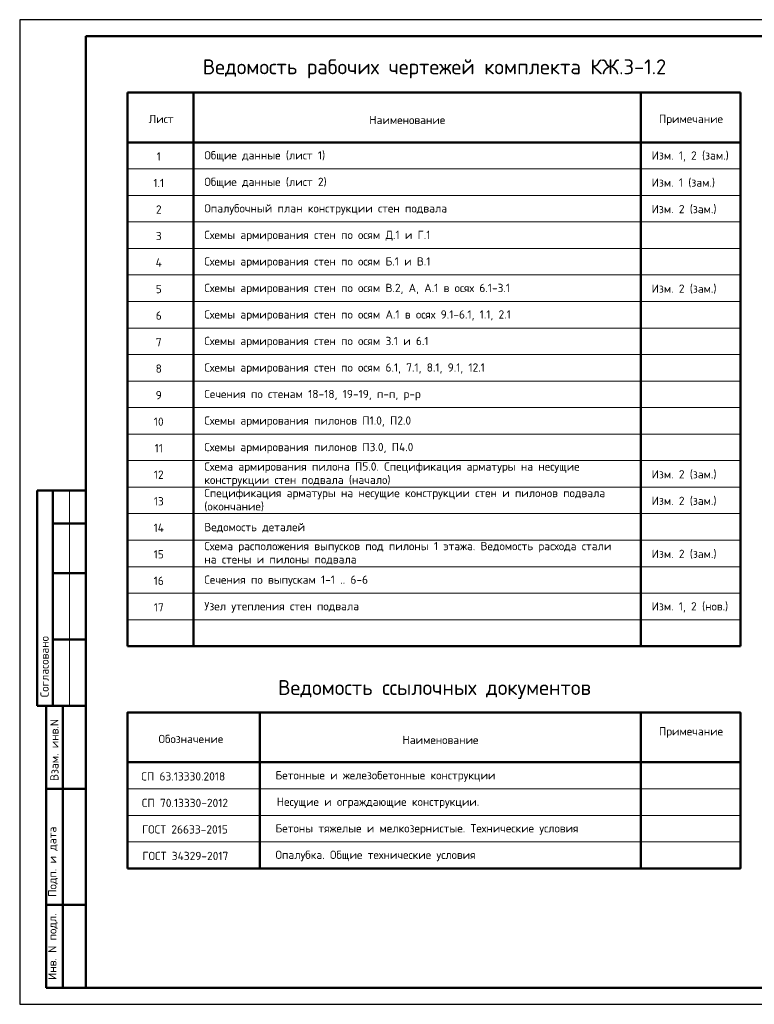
# Model space of a CAD drawing. Header units: millimetres. Extents: x 0 to 42000, y 0 to 29700.
# Tile 1 of 3: x 0 to 22170, y 0 to 29700. Entities that reach past the tile are written whole.
import ezdxf

# ---------------------------------------------------------------- set-up
doc = ezdxf.new("R2010")
doc.units = ezdxf.units.MM
doc.layers.add('Standard', color=7, linetype='Continuous', lineweight=25)
doc.layers.add('Общий01', color=7, linetype='Continuous', lineweight=13)
doc.styles.add('ISOCPEUR', font='txt')

msp = doc.modelspace()

# ---------------------------------------------------------------- linework, layer by layer
at = {"layer": 'Standard', "color": 7, "linetype": 'Continuous', "lineweight": 25, "transparency": 33554687}
msp.add_line((2000, 29200), (2000, 1058), dxfattribs=at)
at = {"layer": 'Standard', "color": 7, "linetype": 'Continuous', "lineweight": 50, "transparency": 33554687}
for p, q in [((3250, 27500), (21750, 27500)), ((3250, 27500), (3250, 10800)), ((5250, 27500), (5250, 10800)), ((18750, 27500), (18750, 10800)), ((21750, 27500), (21750, 10800)), ((3250, 26000), (21750, 26000)), ((6, 15500), (0, 15500)), ((2000, 15500), (527, 15500)), ((527, 15500), (527, 9000)), ((527, 15500), (527, 9000)), ((1000, 15500), (1000, 9000)), ((2000, 14500), (1000, 14500)), ((2000, 13000), (1000, 13000)), ((2000, 11000), (1000, 11000)), ((3250, 10800), (21750, 10800)), ((0, 9000), (6, 9000)), ((527, 9000), (2000, 9000)), ((800, 500), (800, 9000)), ((800, 500), (800, 9000)), ((1300, 500), (1300, 9000)), ((7250, 8800), (7250, 4100)), ((18750, 8800), (18750, 4100)), ((3250, 7300), (21750, 7300)), ((800, 6500), (2000, 6500)), ((800, 3000), (2000, 3000)), ((2000, 500), (800, 500))]:
    msp.add_line(p, q, dxfattribs=at)
at = {"layer": 'Standard', "color": 7, "linetype": 'Continuous', "lineweight": 13, "transparency": 33554687}
for p, q in [((3250, 25200), (21750, 25200)), ((3250, 24400), (21750, 24400)), ((3250, 23600), (21750, 23600)), ((3250, 22800), (21750, 22800)), ((3250, 22000), (21750, 22000)), ((3250, 21200), (21750, 21200)), ((3250, 20400), (21750, 20400)), ((3250, 19600), (21750, 19600)), ((3250, 18800), (21750, 18800)), ((3250, 18000), (21750, 18000)), ((3250, 17200), (21750, 17200)), ((3250, 16400), (21750, 16400)), ((1500, 15500), (1500, 9000)), ((3250, 15600), (21750, 15600)), ((3250, 14800), (21750, 14800)), ((3250, 14000), (21750, 14000)), ((3250, 13200), (21750, 13200)), ((3250, 12400), (21750, 12400)), ((3250, 11600), (21750, 11600)), ((3250, 8800), (21750, 8800)), ((3250, 6500), (21750, 6500)), ((3250, 5700), (21750, 5700)), ((3250, 5700), (21750, 5700)), ((3250, 4900), (21750, 4900)), ((3250, 4100), (21750, 4100))]:
    msp.add_line(p, q, dxfattribs=at)
at = {"layer": 'Standard', "color": 7, "linetype": 'Continuous', "lineweight": 25, "transparency": 33554687}
msp.add_lwpolyline([(0, 0), (42000, 0), (42000, 29700), (0, 29700), (0, 0)], close=True, dxfattribs=at)
at = {"layer": 'Standard', "color": 7, "linetype": 'Continuous', "lineweight": 50, "transparency": 33554687}
for points in [[(2000, 29200), (41500, 29200), (41500, 500), (2000, 500), (2000, 29200)], [(3250, 4100), (3250, 8800), (21750, 8800), (21750, 4100), (3250, 4100)]]:
    msp.add_lwpolyline(points, close=True, dxfattribs=at)

# ---------------------------------------------------------------- texts
at = {"layer": 'Standard', "color": 7, "linetype": 'Continuous', "lineweight": 13, "transparency": 33554687, "char_height": 250, "style": 'ISOCPEUR'}
for s, insert, width, attachment_point in [('\\A1;{\\fISOCPEUR|i0|b0;\\H250.000000;\\W1.000000;\\C7;Общие данные (лист 1)}\\P', (5572, 25575), 3696.6, 4), ('\\A1;{\\fISOCPEUR|i0|b0;\\H250.000000;\\W1.000000;\\C7;1}\\P', (4197, 25575), 194.44, 5), ('\\A1;{\\fISOCPEUR|i0|b0;\\H250.000000;\\W1.000000;\\C7;Изм. 1, 2 (зам.)}\\P', (19072, 25575), 2432.32, 4), ('\\A1;{\\fISOCPEUR|i0|b0;\\H250.000000;\\W1.000000;\\C7;Общие данные (лист 2)}\\P', (5572, 24775), 3748.3, 4), ('\\A1;{\\fISOCPEUR|i0|b0;\\H250.000000;\\W1.000000;\\C7;Изм. 1 (зам.)}\\P', (19072, 24775), 2018.75, 4), ('\\A1;{\\fISOCPEUR|i0|b0;\\H250.000000;\\W1.000000;\\C7;1.1}\\P', (4197, 24775), 410.53, 5), ('\\A1;{\\fISOCPEUR|i0|b0;\\H250.000000;\\W1.000000;\\C7;2}\\P', (4197, 23975), 272.22, 5), ('\\A1;{\\fISOCPEUR|i0|b0;\\H250.000000;\\W1.000000;\\C7;Опалубочный план конструкции стен подвала}\\P', (5572, 23975), 7424.15, 4), ('\\A1;{\\fISOCPEUR|i0|b0;\\H250.000000;\\W1.000000;\\C7;Изм. 2 (зам.)}\\P', (19072, 23975), 2071.88, 4), ('\\A1;{\\fISOCPEUR|i0|b0;\\H250.000000;\\W1.000000;\\C7;Схемы армирования стен по осям Д.1 и Г.1}\\P', (5572, 23175), 6847.27, 4), ('\\A1;{\\fISOCPEUR|i0|b0;\\H250.000000;\\W1.000000;\\C7;3}\\P', (4197, 23175), 272.22, 5), ('\\A1;{\\fISOCPEUR|i0|b0;\\H250.000000;\\W1.000000;\\C7;Схемы армирования стен по осям Б.1 и В.1}\\P', (5572, 22375), 6847.27, 4), ('\\A1;{\\fISOCPEUR|i0|b0;\\H250.000000;\\W1.000000;\\C7;4}\\P', (4197, 22375), 300, 5), ('\\A1;{\\fISOCPEUR|i0|b0;\\H250.000000;\\W1.000000;\\C7;5}\\P', (4197, 21575), 272.22, 5), ('\\A1;{\\fISOCPEUR|i0|b0;\\H250.000000;\\W1.000000;\\C7;Схемы армирования стен по осям В.2, А, А.1 в осях 6.1-3.1}\\P', (5572, 21575), 9372.35, 4), ('\\A1;{\\fISOCPEUR|i0|b0;\\H250.000000;\\W1.000000;\\C7;Изм. 2 (зам.)}\\P', (19072, 21575), 2071.88, 4), ('\\A1;{\\fISOCPEUR|i0|b0;\\H250.000000;\\W1.000000;\\C7;6}\\P', (4197, 20775), 272.22, 5), ('\\A1;{\\fISOCPEUR|i0|b0;\\H250.000000;\\W1.000000;\\C7;7}\\P', (4197, 19975), 272.22, 5), ('\\A1;{\\fISOCPEUR|i0|b0;\\H250.000000;\\W1.000000;\\C7;Схемы армирования стен по осям 6.1, 7.1, 8.1, 9.1, 12.1}\\P', (5572, 19175), 8520, 4), ('\\A1;{\\fISOCPEUR|i0|b0;\\H250.000000;\\W1.000000;\\C7;8}\\P', (4197, 19175), 272.22, 5), ('\\A1;{\\fISOCPEUR|i0|b0;\\H250.000000;\\W1.000000;\\C7;Сечения по стенам 18-18, 19-19, п-п, р-р}\\P', (5572, 18375), 6582.84, 4), ('\\A1;{\\fISOCPEUR|i0|b0;\\H250.000000;\\W1.000000;\\C7;9}\\P', (4197, 18375), 272.22, 5), ('\\A1;{\\fISOCPEUR|i0|b0;\\H250.000000;\\W1.000000;\\C7;Схемы армирования пилонов П1.0, П2.0}\\P', (5572, 17575), 6160.46, 4), ('\\A1;{\\fISOCPEUR|i0|b0;\\H250.000000;\\W1.000000;\\C7;10}\\P', (4197, 17575), 393.75, 5), ('\\A1;{\\fISOCPEUR|i0|b0;\\H250.000000;\\W1.000000;\\C7;Схемы армирования пилонов П3.0, П4.0}\\P', (5572, 16775), 6236.49, 4), ('\\A1;{\\fISOCPEUR|i0|b0;\\H250.000000;\\W1.000000;\\C7;11}\\P', (4197, 16775), 328.12, 5), ('\\A1;{\\fISOCPEUR|i0|b0;\\H250.000000;\\W1.000000;\\C7;12}\\P', (4197, 15975), 393.75, 5), ('\\A1;{\\fISOCPEUR|i0|b0;\\H250.000000;\\W1.000000;\\C7;Изм. 2 (зам.)}\\P', (19072, 15975), 2071.88, 4), ('\\A1;{\\fISOCPEUR|i0|b0;\\H250.000000;\\W1.000000;\\C7;13}\\P', (4197, 15175), 393.75, 5), ('\\A1;{\\fISOCPEUR|i0|b0;\\H250.000000;\\W1.000000;\\C7;Изм. 2 (зам.)}\\P', (19072, 15175), 2071.88, 4), ('\\A1;{\\fISOCPEUR|i0|b0;\\H250.000000;\\W1.000000;\\C7;Ведомость деталей}\\P', (5572, 14375), 3223.02, 4), ('\\A1;{\\fISOCPEUR|i0|b0;\\H250.000000;\\W1.000000;\\C7;14}\\P', (4197, 14375), 420.59, 5), ('\\A1;{\\fISOCPEUR|i0|b0;\\H250.000000;\\W1.000000;\\C7;15}\\P', (4197, 13575), 393.75, 5), ('\\A1;{\\fISOCPEUR|i0|b0;\\H250.000000;\\W1.000000;\\C7;Изм. 2 (зам.)}\\P', (19072, 13575), 2071.88, 4), ('\\A1;{\\fISOCPEUR|i0|b0;\\H250.000000;\\W1.000000;\\C7;Сечения по выпускам 1-1 .. 6-6}\\P', (5572, 12775), 4996.27, 4), ('\\A1;{\\fISOCPEUR|i0|b0;\\H250.000000;\\W1.000000;\\C7;16}\\P', (4197, 12775), 393.75, 5), ('\\A1;{\\fISOCPEUR|i0|b0;\\H250.000000;\\W1.000000;\\C7;Узел утепления стен подвала}\\P', (5572, 11975), 4911.21, 4), ('\\A1;{\\fISOCPEUR|i0|b0;\\H250.000000;\\W1.000000;\\C7;Изм. 1, 2 (нов.)}\\P', (19072, 11975), 2394.74, 4), ('\\A1;{\\fISOCPEUR|i0|b0;\\H250.000000;\\W1.000000;\\C7;17}\\P', (4197, 11975), 393.75, 5)]:
    msp.add_mtext(s, dxfattribs=dict(at, insert=insert, width=width, attachment_point=attachment_point))
at = {"layer": 'Standard', "color": 7, "linetype": 'Continuous', "lineweight": -3, "transparency": 33554687, "char_height": 250, "style": 'ISOCPEUR'}
for s, insert, width, attachment_point in [('\\A1;{\\fISOCPEUR|i0|b0;\\H250.000000;\\W1.000000;\\C7;Схемы армирования стен по осям А.1 в осях 9.1-6.1, 1.1, 2.1}\\P', (5572, 20775), 9395.45, 4), ('\\A1;{\\fISOCPEUR|i0|b0;\\H250.000000;\\W1.000000;\\C7;Схемы армирования стен по осям 3.1 и 6.1}\\P', (5572, 19975), 6797.25, 4), ('\\A1;{\\fISOCPEUR|i0|b0;\\H250.000000;\\W1.000000;\\C7;Примечание}\\P', (20258, 8200), 1946.67, 5), ('\\A1;{\\fISOCPEUR|i0|b0;\\H250.000000;\\W1.000000;\\C7;Обозначение}\\P', (5168, 8004), 2084.39, 5), ('\\A1;{\\fISOCPEUR|i0|b0;\\H250.000000;\\W1.000000;\\C7;Наименование}\\P', (12697, 7975), 2322.22, 5), ('\\A1;{\\fISOCPEUR|i0|b0;\\H250.000000;\\W1.000000;\\C7;СП 63.13330.2018}\\P', (4937, 6875), 2617.92, 5), ('\\A1;{\\fISOCPEUR|i0|b0;\\H250.000000;\\W1.000000;\\C7;Бетонные и железобетонные конструкции}\\P', (7720, 6875), 6786.57, 4), ('\\A1;{\\fISOCPEUR|i0|b0;\\H250.000000;\\W1.000000;\\C7;СП 70.13330-2012}\\P', (4987, 6075), 2718.18, 5), ('\\A1;{\\fISOCPEUR|i0|b0;\\H250.000000;\\W1.000000;\\C7;Несущие и ограждающие конструкции.}\\P', (7758, 6075), 6236.49, 4), ('\\A1;{\\fISOCPEUR|i0|b0;\\H250.000000;\\W1.000000;\\C7;ГОСТ 26633-2015}\\P', (4987, 5275), 2720.37, 5), ('\\A1;{\\fISOCPEUR|i0|b0;\\H250.000000;\\W1.000000;\\C7;Бетоны тяжелые и мелкозернистые. Технические условия}\\P', (7720, 5275), 9261.82, 4), ('\\A1;{\\fISOCPEUR|i0|b0;\\H250.000000;\\W1.000000;\\C7;ГОСТ 34329-2017}\\P', (5000, 4475), 2745.41, 5), ('\\A1;{\\fISOCPEUR|i0|b0;\\H250.000000;\\W1.000000;\\C7;Опалубка. Общие технические условия}\\P', (7720, 4475), 6248.99, 4)]:
    msp.add_mtext(s, dxfattribs=dict(at, insert=insert, width=width, attachment_point=attachment_point))
at = {"layer": 'Standard', "color": 7, "linetype": 'Continuous', "lineweight": -3, "transparency": 33554687, "char_height": 250, "attachment_point": 1, "line_spacing_factor": 0.963855}
for s, insert, width in [('\\A1;{\\fISOCPEUR|i0|b0;\\H250.000000;\\W1.000000;\\C7;Схема армирования пилона П5.0. Спецификация арматуры на несущие}\\P{\\fISOCPEUR|i0|b0;\\H250.000000;\\W1.000000;\\C7;конструкции стен подвала (начало)}\\P', (5572, 16347), 11266.88), ('\\A1;{\\fISOCPEUR|i0|b0;\\H250.000000;\\W1.000000;\\C7;Спецификация арматуры на несущие конструкции стен и пилонов подвала}\\P{\\fISOCPEUR|i0|b0;\\H250.000000;\\W1.000000;\\C7;(окончание)}\\P', (5572, 15547), 12091.88), ('\\A1;{\\fISOCPEUR|i0|b0;\\H250.000000;\\W1.000000;\\C7;Схема расположения выпусков под пилоны 1 этажа. Ведомость расхода стали}\\P{\\fISOCPEUR|i0|b0;\\H250.000000;\\W1.000000;\\C7;на стены и пилоны подвала}\\P', (5572, 13947), 12566.88)]:
    msp.add_mtext(s, dxfattribs=dict(at, insert=insert, width=width))
at = {"layer": 'Standard', "color": 7, "linetype": 'Continuous', "lineweight": 50, "transparency": 33554687, "char_height": 250, "attachment_point": 7, "rotation": 90, "style": 'ISOCPEUR'}
for s, insert, width in [('\\A1;{\\fISOCPEUR|i0|b0;\\H250.000000;\\W1.000000;\\C7;Согласовано}\\P', (875, 9261), 2071.88), ('\\A1;{\\fISOCPEUR|i0|b0;\\H250.000000;\\W1.000000;\\C7;Взам. инв.N}\\P', (1173, 6736), 1909.1), ('\\A1;{\\fISOCPEUR|i0|b0;\\H250.000000;\\W1.000000;\\C7;Подп. и дата}\\P', (1149, 3242), 2197.06), ('\\A1;{\\fISOCPEUR|i0|b0;\\H250.000000;\\W1.000000;\\C7;Инв. N подл.}\\P', (1149, 734), 2021.79)]:
    msp.add_mtext(s, dxfattribs=dict(at, insert=insert, width=width))
at = {"layer": 'Общий01', "transparency": 33554687, "attachment_point": 5, "style": 'ISOCPEUR'}
for s, insert, char_height, width in [('\\A1;{\\fISOCPEUR|i0|b0;\\H450.000000;\\W1.000000;\\C7;Ведомость рабочих чертежей комплекта КЖ.3-1.2}\\P', (12517, 28217), 450, 14487.2), ('\\A1;{\\fISOCPEUR|i0|b0;\\H250.000000;\\W1.000000;\\C7;Лист}\\P', (4268, 26704), 250, 867.19), ('\\A1;{\\fISOCPEUR|i0|b0;\\H250.000000;\\W1.000000;\\C7;Наименование}\\P', (11697, 26675), 250, 2322.22), ('\\A1;{\\fISOCPEUR|i0|b0;\\H250.000000;\\W1.000000;\\C7;Примечание}\\P', (20258, 26675), 250, 1946.67), ('\\A1;{\\fISOCPEUR|i0|b0;\\H450.000000;\\W1.000000;\\C7;Ведомость ссылочных документов}\\P', (12517, 9494), 450, 9852.92)]:
    msp.add_mtext(s, dxfattribs=dict(at, insert=insert, char_height=char_height, width=width))

doc.saveas('drawing.dxf')
